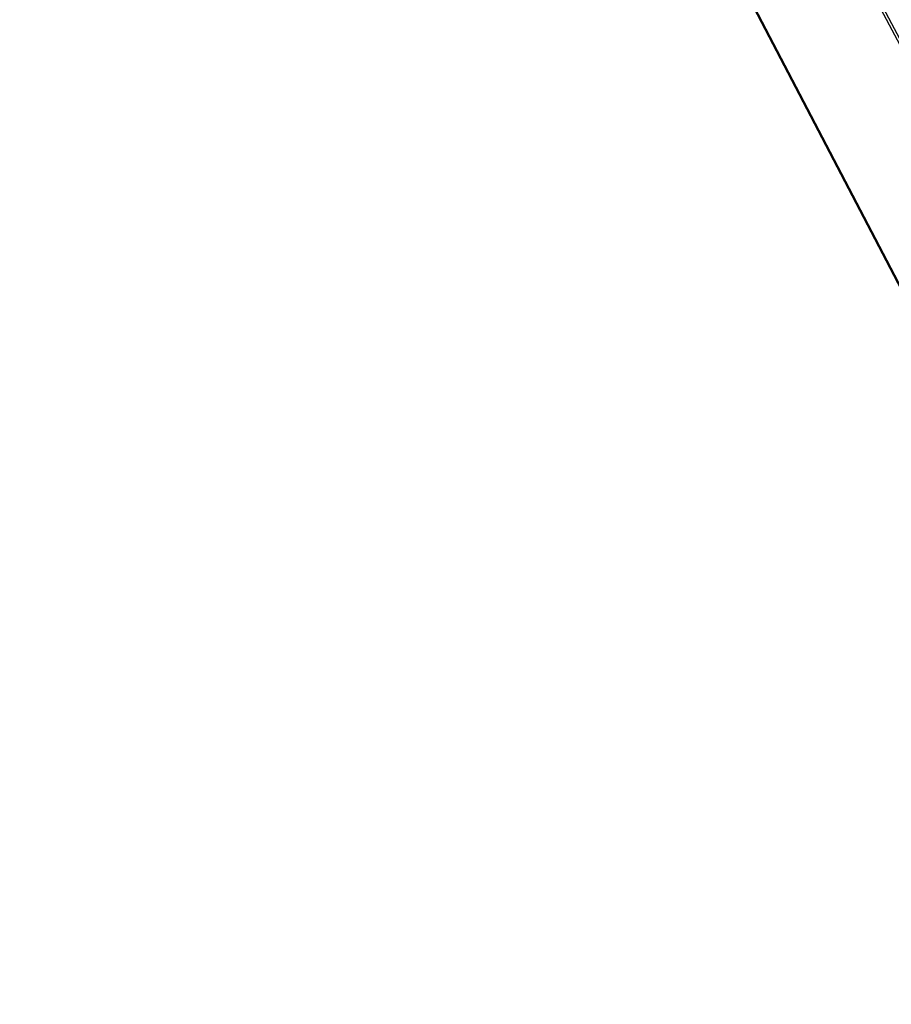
# Model space of a CAD drawing. Header units: metres. Extents: x 155090 to 155764, y 461362 to 461866.
# Tile 16 of 31: x 155231 to 155252, y 461504 to 461528. Entities that reach past the tile are written whole.
import ezdxf

# ---------------------------------------------------------------- set-up
doc = ezdxf.new("R2010")
doc.units = ezdxf.units.M
for name, color, linetype, lineweight in [('N-WE-KG-GRENS_WERK-GD', 7, 'XX-WERKGRENS', 50), ('V-WE-VH-KANTOPSLUITING_OPSLUITBAND_60X200-G', 150, 'V-VH-OPSLUITBAND-SO', 25), ('V-WE-VH-KANTOPSLUITING_VOORKANTBAND-G', 50, 'Continuous', 25)]:
    doc.layers.add(name, color=color, linetype=linetype, lineweight=lineweight)
doc.linetypes.add('V-VH-OPSLUITBAND-SO', pattern='A,4,-2,2,-2,2,[24,NLCS.SHX,S=1,R=0,X=0,Y=0],2,-2,2,-2', length=20)
doc.linetypes.add('XX-WERKGRENS', pattern='A,0,[137,NLCS.SHX,S=0.5,R=0,X=0,Y=0],-30', length=30)

msp = doc.modelspace()

# ---------------------------------------------------------------- linework, layer by layer
at = {"layer": 'N-WE-KG-GRENS_WERK-GD', "ltscale": 0.02, "flags": 128}
msp.add_lwpolyline([(155105.012505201, 461659.8719095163), (155118.8127069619, 461635.5159004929), (155126.8892930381, 461638.0460995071), (155124.2921810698, 461649.1906008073), (155170.6088375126, 461666.7669244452), (155218.1297835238, 461583.8301517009), (155167.7980947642, 461559.6856140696), (155178.5069738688, 461538.2540253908), (155186.4240588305, 461542.2100133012), (155185.211449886, 461545.6865840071), (155228.7645595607, 461565.9816822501), (155303.1273819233, 461423.7885661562), (155319.3060156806, 461445.6108919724), (155305.7107603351, 461469.4938556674), (155347.8882862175, 461488.9210100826), (155355.6250438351, 461465.681166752), (155372.3424723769, 461477.0379031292), (155355.3718961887, 461504.5990936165), (155385.6731912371, 461521.1057435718), (155404.4542636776, 461519.0292275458), (155405.4642908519, 461528.1644296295), (155392.3847647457, 461531.299116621), (155360.1116923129, 461595.5049771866), (155330.6669372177, 461580.4012743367), (155309.9033905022, 461612.4563392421), (155357.6207199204, 461640.5907272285), (155359.9118215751, 461638.0356507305), (155362.1900628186, 461639.1740362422), (155351.6859959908, 461656.0311094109), (155304.0327273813, 461629.4133332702), (155269.2240040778, 461682.7275281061), (155257.6600341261, 461700.4392879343), (155310.6603677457, 461717.018266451), (155299.7517721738, 461735.6369311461), (155212.0894734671, 461702.1271010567), (155199.9725198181, 461719.3951903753), (155183.6306945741, 461710.9197357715), (155193.2106534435, 461696.5373037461)], close=True, dxfattribs=at)
at = {"layer": 'V-WE-VH-KANTOPSLUITING_OPSLUITBAND_60X200-G', "ltscale": 0.2, "flags": 128}
msp.add_lwpolyline([(155302.8972301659, 461428.9063764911), (155303.2707752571, 461429.7905452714), (155302.9644167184, 461431.3656229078), (155302.6112003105, 461432.6571159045), (155292.2276180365, 461452.0289621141), (155291.58831207, 461453.2050256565), (155286.427977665, 461462.8160923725), (155283.9702096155, 461467.3936585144), (155267.7408687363, 461497.8057427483), (155252.8818788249, 461525.7163541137), (155241.3663113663, 461547.3662811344), (155240.7713151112, 461548.5086471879), (155240.0580899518, 461549.8306836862), (155231.0459903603, 461566.732272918), (155227.2489545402, 461568.0548083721), (155225.2561048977, 461567.3713294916), (155219.4920139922, 461564.5527383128), (155207.2045673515, 461558.8608681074), (155183.7444726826, 461547.7675164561)], dxfattribs=at)
at = {"layer": 'V-WE-VH-KANTOPSLUITING_VOORKANTBAND-G', "ltscale": 0.2, "flags": 128}
msp.add_lwpolyline([(155302.9525, 461428.883026), (155303.333164, 461429.784045), (155303.022884, 461431.379284), (155302.667286, 461432.679485), (155292.280417, 461452.057463), (155291.641101, 461453.233545), (155286.48084, 461462.844475), (155284.023108, 461467.421974), (155267.793803, 461497.833991), (155252.934841, 461525.74455), (155241.419406, 461547.394228), (155240.824328, 461548.536751), (155240.110965, 461549.859043), (155231.087891, 461566.781214), (155227.249106, 461568.118291), (155225.233105, 461567.426872), (155219.466223, 461564.606916), (155207.179133, 461558.915211), (155183.718824, 461547.821758)], dxfattribs=at)

doc.saveas('drawing.dxf')
